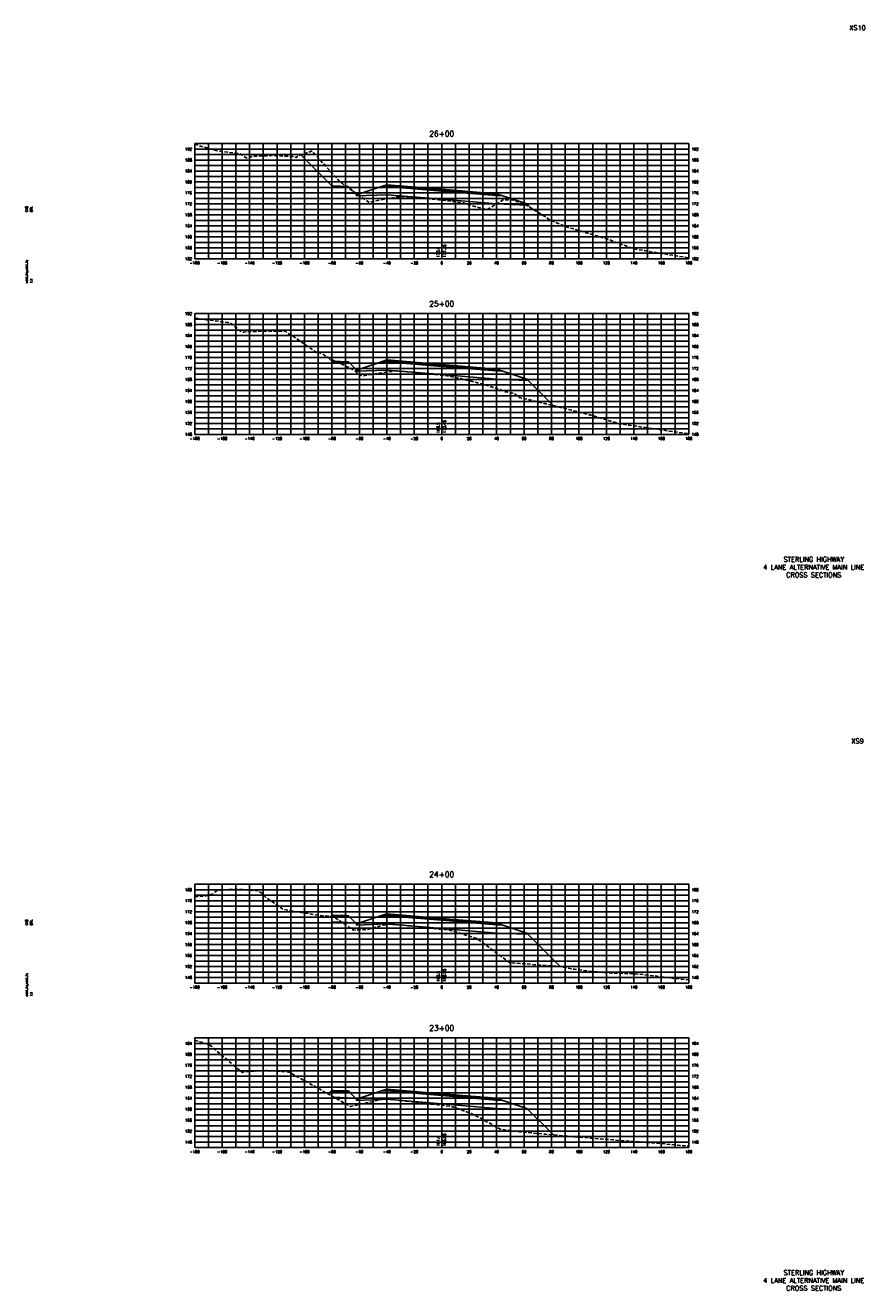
# Model space of a CAD drawing. Extents: x 37 to 9410, y 16 to 8218.
# Tile 29 of 110: x 37 to 648, y 4176 to 5098. Entities that reach past the tile are written whole.
import ezdxf
from ezdxf.enums import TextEntityAlignment as Align

# ---------------------------------------------------------------- set-up
doc = ezdxf.new("R2010")
doc.units = 0
doc.header["$LTSCALE"] = 20
doc.header["$MEASUREMENT"] = 0
doc.linetypes.add('HIDDEN_050%', pattern=[0.1875, 0.125, -0.0625])
for name, color, linetype in [('S-AT-TXT175', 6, 'Continuous'), ('S-AT-TXT80', 1, 'Continuous'), ('XDATUM', 3, 'Continuous'), ('XEG', 1, 'HIDDEN_050%'), ('XFG', 2, 'Continuous'), ('XGRID', 251, 'Continuous'), ('XGRIDT', 2, 'Continuous'), ('XREF-BORDER', 7, 'Continuous')]:
    doc.layers.add(name, color=color, linetype=linetype)
doc.styles.add('L100', font='simplex.shx', dxfattribs={"height": 2})
doc.styles.add('L175', font='ROMANSM.shx', dxfattribs={"height": 3.5})
doc.styles.add('L80', font='ROMANSM.shx', dxfattribs={"height": 1.6})

# ---------------------------------------------------------------- blocks, each defined once
blk = doc.blocks.new('03025_00_att1')
at = {"layer": 'S-AT-TXT175', "style": 'L175'}
for tag, p in [('NUM', (32.402, 20.822)), ('LINE1', (30.64, 1.444)), ('LINE2', (30.64, 1.161)), ('LINE3', (30.64, 0.877))]:
    blk.add_attdef(tag, text='', height=0.175, dxfattribs=at).set_placement(p, align=Align.CENTER)
at = {"layer": 'S-AT-TXT80', "style": 'L80'}
for tag, p in [('DESIGNED', (2.094, 14.201)), ('CHECKED', (2.265, 14.201)), ('DRAFTED', (2.436, 14.201)), ('PCTB', (2.094, 11.605)), ('PSCALE', (2.265, 11.605)), ('PVIEW', (2.436, 11.605))]:
    blk.add_attdef(tag, p, '', height=0.08, rotation=90, dxfattribs=at)

msp = doc.modelspace()

# ---------------------------------------------------------------- linework, layer by layer
at = {"layer": 'XDATUM', "flags": 128}
for points in [[(237.4, 5003.79), (260, 4981.18), (260, 4976.18), (277.21, 4975.5), (278, 4974.7), (278, 4973.82), (300, 4974.7), (340, 4971.37), (380, 4968.04), (402, 4967.16), (402, 4968.05), (404.88, 4965.17)], [(257.59, 4855.8), (260, 4853.38), (260, 4848.38), (277.21, 4847.7), (278, 4846.9), (278, 4846.02), (300, 4846.9), (340, 4843.57), (380, 4840.24), (402, 4839.36), (402, 4840.25), (421.2, 4821.05)], [(258.95, 4448.54), (260, 4449.58), (260, 4444.58), (277.21, 4443.9), (278, 4443.1), (278, 4442.22), (300, 4443.1), (340, 4439.77), (380, 4436.44), (402, 4435.56), (402, 4436.45), (426.65, 4411.79)], [(257.29, 4319.07), (260, 4321.78), (260, 4316.78), (277.21, 4316.1), (278, 4315.3), (278, 4314.42), (300, 4315.3), (340, 4311.97), (380, 4308.64), (402, 4307.76), (402, 4308.65), (421.39, 4289.26)]]:
    msp.add_lwpolyline(points, dxfattribs=at)
at = {"layer": 'XEG', "flags": 128}
for points in [[(160, 5011.8), (164.22, 5010.09), (174.78, 5007.09), (178.67, 5006.49), (192.47, 5004.63), (194.86, 5003.46), (198.05, 5001.45), (199.72, 5001.84), (200.81, 5002.31), (201.69, 5002.46), (202.51, 5002.79), (209.7, 5003.06), (216.62, 5003.28), (224.21, 5002.96), (230.49, 5002.53), (231.73, 5002.52), (232.59, 5002.21), (233.86, 5001.92), (235.24, 5003.06), (245.15, 5006.43), (245.41, 5006.55), (245.66, 5006.29), (266.57, 4983.39), (267.6, 4982.81), (287.03, 4969.1), (289.76, 4969.71), (306.02, 4972.89), (306.72, 4972.93), (311.44, 4973.49), (317.68, 4972.93), (318.97, 4972.81), (329.15, 4971.91), (331.14, 4971.74), (333.18, 4971.53), (340, 4970.76), (343.38, 4970.38), (349.59, 4969.66), (350.89, 4969.5), (354.87, 4968.93), (355.79, 4968.75), (358.8, 4967.81), (372.61, 4963.66), (382.34, 4969.38), (384.74, 4970.89), (391.36, 4970.98), (392.22, 4970.79), (401.43, 4967.28), (415.75, 4958.52), (418.88, 4956.17), (419.05, 4956.13), (431.59, 4950.98), (435.38, 4949.97), (452.71, 4944.79), (461.05, 4942.3), (464.14, 4941.15), (476.26, 4936.65), (481.66, 4934.95), (497.6, 4932.27), (520, 4928.75)], [(160, 4884.63), (162.29, 4884.48), (168.43, 4883.61), (170.74, 4883.32), (184.17, 4881.48), (185.81, 4881.26), (192.67, 4875.74), (194.15, 4874.65), (195.28, 4874.45), (195.79, 4874.52), (197.14, 4874.64), (197.38, 4874.72), (208.17, 4875.18), (210.7, 4875.34), (222.22, 4875.26), (225.82, 4875.16), (226.3, 4874.95), (227.6, 4873.96), (232.33, 4871.09), (246.41, 4861.38), (249.23, 4859.07), (249.94, 4859.18), (251.37, 4859.49), (259.71, 4854.54), (274.76, 4847.59), (280.92, 4843.4), (282.55, 4842.56), (284.21, 4842.93), (300.56, 4845.61), (301.41, 4845.65), (306.69, 4846.29), (313.39, 4845.73), (314.48, 4845.64), (324.75, 4844.74), (326.46, 4844.57), (328.28, 4844.39), (339.04, 4843.21), (340, 4843.1), (345.01, 4842.51), (346.19, 4842.4), (346.98, 4842.18), (351.24, 4841.21), (353.83, 4840.62), (366.19, 4837.62), (373.1, 4835.73), (383.64, 4832.17), (386.59, 4830.92), (392.43, 4829.99), (396.55, 4826.97), (421.39, 4821), (421.78, 4820.92), (422.18, 4820.83), (446.42, 4814.6), (449.32, 4813.86), (449.39, 4813.84), (451.24, 4813.28), (469.4, 4807.77), (469.44, 4807.8), (476.59, 4806.69), (509.19, 4801.87), (512.7, 4801.47), (516.55, 4800.91), (520, 4800.51)], [(160, 4462.9), (160.25, 4462.86), (163.12, 4463.14), (167.22, 4463.36), (170.4, 4464.3), (172.77, 4464.71), (173.5, 4465.11), (175.52, 4467.06), (175.93, 4467.15), (178.57, 4467.75), (182.62, 4468.01), (192.94, 4468.29), (202.35, 4467.5), (206.43, 4467.12), (207.32, 4466.46), (208.72, 4465.65), (211.9, 4462.46), (224.6, 4453.65), (241.15, 4450.87), (247.65, 4449.7), (260.7, 4448.36), (261.15, 4448.3), (265.7, 4445.26), (275.62, 4438.62), (284.83, 4438.94), (285.83, 4438.93), (296.66, 4442.07), (297.57, 4442.33), (297.69, 4442.34), (302.18, 4442.87), (302.32, 4442.85), (309.92, 4442.27), (310.2, 4442.24), (323.06, 4440.99), (336.1, 4439.5), (336.47, 4439.46), (336.66, 4439.44), (340, 4439.09), (343.98, 4438.67), (348.65, 4437.77), (348.74, 4437.76), (359.93, 4434.24), (364.95, 4432.67), (365.09, 4432.63), (365.28, 4432.56), (365.58, 4432.39), (389.34, 4415.06), (390.45, 4414.85), (410.42, 4413.24), (424.34, 4412.19), (436.68, 4410.07), (446.8, 4408.64), (463.83, 4407.3), (476.02, 4406.89), (487.06, 4406.21), (514.81, 4402.72), (520, 4402.3)], [(160, 4358.19), (162.86, 4357.4), (170.5, 4355.3), (190.13, 4338.49), (194.78, 4334.85), (195.87, 4335.09), (199.01, 4335.58), (201.72, 4335.7), (212.78, 4336.24), (214.59, 4336.11), (228.27, 4335.25), (228.5, 4335.13), (229.85, 4334.42), (231.88, 4333.25), (243.47, 4326.88), (249.92, 4323.26), (250.38, 4322.94), (251.1, 4322.51), (273.54, 4310.07), (289.98, 4313.72), (293.89, 4314.68), (294.37, 4314.78), (297.77, 4315.58), (299.22, 4315.44), (305.51, 4314.86), (308.36, 4314.54), (320.18, 4313.19), (323.35, 4312.83), (335.6, 4311.4), (337.04, 4311.22), (340, 4310.89), (342.8, 4310.59), (345.9, 4310.24), (346.59, 4310.07), (348.54, 4309.5), (361.54, 4304.86), (367.11, 4302.2), (382.57, 4293.44), (394.49, 4291.72), (396.65, 4291.58), (415.51, 4289.81), (431.13, 4288.35), (434.48, 4288.07), (465.29, 4285.67), (469.22, 4285.3), (497.31, 4283.24), (520, 4281.04)]]:
    msp.add_lwpolyline(points, dxfattribs=at)
at = {"layer": 'XFG', "flags": 128}
for points in [[(260, 4981.18), (260, 4981.18), (237.4, 5003.79)], [(340, 4977.71), (300, 4981.04), (300, 4982.04), (295.43, 4980.51), (300, 4980.7), (340, 4977.37)], [(340, 4978.71), (300, 4982.04), (300, 4981.7), (340, 4978.37)], [(340, 4978.37), (300, 4981.7), (300, 4981.04), (340, 4977.71)], [(260, 4981.18), (260, 4980.18), (273.04, 4979.66), (272, 4980.7), (271, 4980.74), (271, 4980.4), (261, 4980.8), (261, 4981.14), (260, 4981.18)], [(260, 4980.18), (260, 4976.18), (277.21, 4975.5), (273.04, 4979.66), (260, 4980.18)], [(261, 4981.14), (261, 4980.8), (271, 4980.4), (271, 4980.74), (261, 4981.14)], [(278, 4974.7), (277.21, 4975.5)], [(340, 4977.37), (300, 4980.7), (295.43, 4980.51), (278, 4974.7), (278, 4973.82), (300, 4974.7), (340, 4971.37)], [(340, 4978.71), (380, 4975.38), (380, 4975.04), (340, 4978.37)], [(340, 4978.37), (380, 4975.04), (380, 4974.38), (340, 4977.71)], [(340, 4977.71), (380, 4974.38), (380, 4975.38), (384.57, 4973.86), (380, 4974.04), (340, 4977.37)], [(340, 4977.37), (380, 4974.04), (384.57, 4973.86), (402, 4968.05), (402, 4967.16), (380, 4968.04), (340, 4971.37)], [(402, 4968.05), (402, 4968.05), (404.88, 4965.17)], [(260, 4853.38), (260, 4853.38), (257.59, 4855.8)], [(260, 4853.38), (260, 4852.38), (273.04, 4851.86), (272, 4852.9), (271, 4852.94), (271, 4852.6), (261, 4853), (261, 4853.34), (260, 4853.38)], [(261, 4853.34), (261, 4853), (271, 4852.6), (271, 4852.94), (261, 4853.34)], [(340, 4849.57), (300, 4852.9), (295.43, 4852.71), (278, 4846.9), (278, 4846.02), (300, 4846.9), (340, 4843.57)], [(340, 4849.91), (300, 4853.24), (300, 4854.24), (295.43, 4852.71), (300, 4852.9), (340, 4849.57)], [(340, 4850.91), (300, 4854.24), (300, 4853.9), (340, 4850.57)], [(340, 4850.57), (300, 4853.9), (300, 4853.24), (340, 4849.91)], [(260, 4852.38), (260, 4848.38), (277.21, 4847.7), (273.04, 4851.86), (260, 4852.38)], [(278, 4846.9), (277.21, 4847.7)], [(340, 4850.91), (380, 4847.58), (380, 4847.24), (340, 4850.57)], [(340, 4850.57), (380, 4847.24), (380, 4846.58), (340, 4849.91)], [(340, 4849.91), (380, 4846.58), (380, 4847.58), (384.57, 4846.06), (380, 4846.24), (340, 4849.57)], [(340, 4849.57), (380, 4846.24), (384.57, 4846.06), (402, 4840.25), (402, 4839.36), (380, 4840.24), (340, 4843.57)], [(402, 4840.25), (402, 4840.25), (421.2, 4821.05)], [(260, 4449.58), (260, 4449.58), (258.95, 4448.54)], [(260, 4449.58), (260, 4448.58), (273.04, 4448.06), (272, 4449.1), (271, 4449.14), (271, 4448.8), (261, 4449.2), (261, 4449.54), (260, 4449.58)], [(260, 4448.58), (260, 4444.58), (277.21, 4443.9), (273.04, 4448.06), (260, 4448.58)], [(261, 4449.54), (261, 4449.2), (271, 4448.8), (271, 4449.14), (261, 4449.54)], [(340, 4445.77), (300, 4449.1), (295.43, 4448.91), (278, 4443.1), (278, 4442.22), (300, 4443.1), (340, 4439.77)], [(340, 4446.11), (300, 4449.44), (300, 4450.44), (295.43, 4448.91), (300, 4449.1), (340, 4445.77)], [(340, 4447.11), (300, 4450.44), (300, 4450.1), (340, 4446.77)], [(340, 4446.77), (300, 4450.1), (300, 4449.44), (340, 4446.11)], [(340, 4447.11), (380, 4443.78), (380, 4443.44), (340, 4446.77)], [(340, 4446.77), (380, 4443.44), (380, 4442.78), (340, 4446.11)], [(278, 4443.1), (277.21, 4443.9)], [(340, 4446.11), (380, 4442.78), (380, 4443.78), (384.57, 4442.26), (380, 4442.44), (340, 4445.77)], [(340, 4445.77), (380, 4442.44), (384.57, 4442.26), (402, 4436.45), (402, 4435.56), (380, 4436.44), (340, 4439.77)], [(402, 4436.45), (402, 4436.45), (426.65, 4411.79)], [(260, 4321.78), (260, 4321.78), (257.29, 4319.07)], [(260, 4321.78), (260, 4320.78), (273.04, 4320.26), (272, 4321.3), (271, 4321.34), (271, 4321), (261, 4321.4), (261, 4321.74), (260, 4321.78)], [(260, 4320.78), (260, 4316.78), (277.21, 4316.1), (273.04, 4320.26), (260, 4320.78)], [(261, 4321.74), (261, 4321.4), (271, 4321), (271, 4321.34), (261, 4321.74)], [(340, 4317.97), (300, 4321.3), (295.43, 4321.11), (278, 4315.3), (278, 4314.42), (300, 4315.3), (340, 4311.97)], [(340, 4318.31), (300, 4321.64), (300, 4322.64), (295.43, 4321.11), (300, 4321.3), (340, 4317.97)], [(340, 4319.31), (300, 4322.64), (300, 4322.3), (340, 4318.97)], [(340, 4318.97), (300, 4322.3), (300, 4321.64), (340, 4318.31)], [(340, 4319.31), (380, 4315.98), (380, 4315.64), (340, 4318.97)], [(340, 4318.97), (380, 4315.64), (380, 4314.98), (340, 4318.31)], [(340, 4318.31), (380, 4314.98), (380, 4315.98), (384.57, 4314.46), (380, 4314.64), (340, 4317.97)], [(340, 4317.97), (380, 4314.64), (384.57, 4314.46), (402, 4308.65), (402, 4307.76), (380, 4308.64), (340, 4311.97)], [(278, 4315.3), (277.21, 4316.1)], [(402, 4308.65), (402, 4308.65), (421.39, 4289.26)]]:
    msp.add_lwpolyline(points, dxfattribs=at)
at = {"layer": 'XGRID'}
for p, q in [((160, 4928), (160, 5012)), ((160, 5012), (520, 5012)), ((170, 4928), (170, 5012)), ((180, 4928), (180, 5012)), ((190, 4928), (190, 5012)), ((200, 4928), (200, 5012)), ((210, 4928), (210, 5012)), ((220, 4928), (220, 5012)), ((230, 4928), (230, 5012)), ((240, 4928), (240, 5012)), ((250, 4928), (250, 5012)), ((260, 4928), (260, 5012)), ((270, 4928), (270, 5012)), ((280, 4928), (280, 5012)), ((290, 4928), (290, 5012)), ((300, 4928), (300, 5012)), ((310, 4928), (310, 5012)), ((320, 4928), (320, 5012)), ((330, 4928), (330, 5012)), ((340, 4928), (340, 5012)), ((350, 4928), (350, 5012)), ((360, 4928), (360, 5012)), ((370, 4928), (370, 5012)), ((380, 4928), (380, 5012)), ((390, 4928), (390, 5012)), ((400, 4928), (400, 5012)), ((410, 4928), (410, 5012)), ((420, 4928), (420, 5012)), ((430, 4928), (430, 5012)), ((440, 4928), (440, 5012)), ((450, 4928), (450, 5012)), ((460, 4928), (460, 5012)), ((470, 4928), (470, 5012)), ((480, 4928), (480, 5012)), ((490, 4928), (490, 5012)), ((500, 4928), (500, 5012)), ((510, 4928), (510, 5012)), ((520, 4928), (520, 5012)), ((160, 5008), (520, 5008)), ((160, 5004), (520, 5004)), ((160, 5000), (520, 5000)), ((160, 4996), (520, 4996)), ((160, 4992), (520, 4992)), ((160, 4988), (520, 4988)), ((160, 4984), (520, 4984)), ((160, 4980), (520, 4980)), ((160, 4976), (520, 4976)), ((160, 4972), (520, 4972)), ((160, 4968), (520, 4968)), ((160, 4964), (520, 4964)), ((160, 4960), (520, 4960)), ((160, 4956), (520, 4956)), ((160, 4952), (520, 4952)), ((160, 4948), (520, 4948)), ((160, 4944), (520, 4944)), ((160, 4940), (520, 4940)), ((160, 4936), (520, 4936)), ((160, 4932), (520, 4932)), ((160, 4928), (520, 4928)), ((160, 4800), (160, 4888)), ((160, 4888), (520, 4888)), ((160, 4884), (520, 4884)), ((170, 4800), (170, 4888)), ((180, 4800), (180, 4888)), ((190, 4800), (190, 4888)), ((200, 4800), (200, 4888)), ((210, 4800), (210, 4888)), ((220, 4800), (220, 4888)), ((230, 4800), (230, 4888)), ((240, 4800), (240, 4888)), ((250, 4800), (250, 4888)), ((260, 4800), (260, 4888)), ((270, 4800), (270, 4888)), ((280, 4800), (280, 4888)), ((290, 4800), (290, 4888)), ((300, 4800), (300, 4888)), ((310, 4800), (310, 4888)), ((320, 4800), (320, 4888)), ((330, 4800), (330, 4888)), ((340, 4800), (340, 4888)), ((350, 4800), (350, 4888)), ((360, 4800), (360, 4888)), ((370, 4800), (370, 4888)), ((380, 4800), (380, 4888)), ((390, 4800), (390, 4888)), ((400, 4800), (400, 4888)), ((410, 4800), (410, 4888)), ((420, 4800), (420, 4888)), ((430, 4800), (430, 4888)), ((440, 4800), (440, 4888)), ((450, 4800), (450, 4888)), ((460, 4800), (460, 4888)), ((470, 4800), (470, 4888)), ((480, 4800), (480, 4888)), ((490, 4800), (490, 4888)), ((500, 4800), (500, 4888)), ((510, 4800), (510, 4888)), ((520, 4800), (520, 4888)), ((160, 4880), (520, 4880)), ((160, 4876), (520, 4876)), ((160, 4872), (520, 4872)), ((160, 4868), (520, 4868)), ((160, 4864), (520, 4864)), ((160, 4860), (520, 4860)), ((160, 4856), (520, 4856)), ((160, 4852), (520, 4852)), ((160, 4848), (520, 4848)), ((160, 4844), (520, 4844)), ((160, 4840), (520, 4840)), ((160, 4836), (520, 4836)), ((160, 4832), (520, 4832)), ((160, 4828), (520, 4828)), ((160, 4824), (520, 4824)), ((160, 4820), (520, 4820)), ((160, 4816), (520, 4816)), ((160, 4812), (520, 4812)), ((160, 4808), (520, 4808)), ((160, 4804), (520, 4804)), ((160, 4800), (520, 4800)), ((160, 4400), (160, 4472)), ((160, 4472), (520, 4472)), ((160, 4468), (520, 4468)), ((170, 4400), (170, 4472)), ((180, 4400), (180, 4472)), ((190, 4400), (190, 4472)), ((200, 4400), (200, 4472)), ((210, 4400), (210, 4472)), ((220, 4400), (220, 4472)), ((230, 4400), (230, 4472)), ((240, 4400), (240, 4472)), ((250, 4400), (250, 4472)), ((260, 4400), (260, 4472)), ((270, 4400), (270, 4472)), ((280, 4400), (280, 4472)), ((290, 4400), (290, 4472)), ((300, 4400), (300, 4472)), ((310, 4400), (310, 4472)), ((320, 4400), (320, 4472)), ((330, 4400), (330, 4472)), ((340, 4400), (340, 4472)), ((350, 4400), (350, 4472)), ((360, 4400), (360, 4472)), ((370, 4400), (370, 4472)), ((380, 4400), (380, 4472)), ((390, 4400), (390, 4472)), ((400, 4400), (400, 4472)), ((410, 4400), (410, 4472)), ((420, 4400), (420, 4472)), ((430, 4400), (430, 4472)), ((440, 4400), (440, 4472)), ((450, 4400), (450, 4472)), ((460, 4400), (460, 4472)), ((470, 4400), (470, 4472)), ((480, 4400), (480, 4472)), ((490, 4400), (490, 4472)), ((500, 4400), (500, 4472)), ((510, 4400), (510, 4472)), ((520, 4400), (520, 4472)), ((160, 4464), (520, 4464)), ((160, 4460), (520, 4460)), ((160, 4456), (520, 4456)), ((160, 4452), (520, 4452)), ((160, 4448), (520, 4448)), ((160, 4444), (520, 4444)), ((160, 4440), (520, 4440)), ((160, 4436), (520, 4436)), ((160, 4432), (520, 4432)), ((160, 4428), (520, 4428)), ((160, 4424), (520, 4424)), ((160, 4420), (520, 4420)), ((160, 4416), (520, 4416)), ((160, 4412), (520, 4412)), ((160, 4408), (520, 4408)), ((160, 4404), (520, 4404)), ((160, 4400), (520, 4400)), ((160, 4280), (160, 4360)), ((160, 4360), (520, 4360)), ((160, 4356), (520, 4356)), ((170, 4280), (170, 4360)), ((180, 4280), (180, 4360)), ((190, 4280), (190, 4360)), ((200, 4280), (200, 4360)), ((210, 4280), (210, 4360)), ((220, 4280), (220, 4360)), ((230, 4280), (230, 4360)), ((240, 4280), (240, 4360)), ((250, 4280), (250, 4360)), ((260, 4280), (260, 4360)), ((270, 4280), (270, 4360)), ((280, 4280), (280, 4360)), ((290, 4280), (290, 4360)), ((300, 4280), (300, 4360)), ((310, 4280), (310, 4360)), ((320, 4280), (320, 4360)), ((330, 4280), (330, 4360)), ((340, 4280), (340, 4360)), ((350, 4280), (350, 4360)), ((360, 4280), (360, 4360)), ((370, 4280), (370, 4360)), ((380, 4280), (380, 4360)), ((390, 4280), (390, 4360)), ((400, 4280), (400, 4360)), ((410, 4280), (410, 4360)), ((420, 4280), (420, 4360)), ((430, 4280), (430, 4360)), ((440, 4280), (440, 4360)), ((450, 4280), (450, 4360)), ((460, 4280), (460, 4360)), ((470, 4280), (470, 4360)), ((480, 4280), (480, 4360)), ((490, 4280), (490, 4360)), ((500, 4280), (500, 4360)), ((510, 4280), (510, 4360)), ((520, 4280), (520, 4360)), ((160, 4352), (520, 4352)), ((160, 4348), (520, 4348)), ((160, 4344), (520, 4344)), ((160, 4340), (520, 4340)), ((160, 4336), (520, 4336)), ((160, 4332), (520, 4332)), ((160, 4328), (520, 4328)), ((160, 4324), (520, 4324)), ((160, 4320), (520, 4320)), ((160, 4316), (520, 4316)), ((160, 4312), (520, 4312)), ((160, 4308), (520, 4308)), ((160, 4304), (520, 4304)), ((160, 4300), (520, 4300)), ((160, 4296), (520, 4296)), ((160, 4292), (520, 4292)), ((160, 4288), (520, 4288)), ((160, 4284), (520, 4284)), ((160, 4280), (520, 4280))]:
    msp.add_line(p, q, dxfattribs=at)

# ---------------------------------------------------------------- block references
at = {"layer": 'XREF-BORDER'}
ref = msp.add_blockref('03025_00_att1', (-3.55, 4678.23), dxfattribs=dict(at, xscale=20, yscale=20, zscale=20))
ref.add_attrib('LINE1', 'STERLING HIGHWAY', dxfattribs={"layer": 'S-AT-TXT175', "height": 3.5, "style": 'L175'}).set_placement((611.07, 4707.1), align=Align.CENTER)
ref.add_attrib('LINE2', '4 LANE ALTERNATIVE MAIN LINE', dxfattribs={"layer": 'S-AT-TXT175', "height": 3.5, "style": 'L175'}).set_placement((611.07, 4701.44), align=Align.CENTER)
ref.add_attrib('LINE3', 'CROSS SECTIONS', dxfattribs={"layer": 'S-AT-TXT175', "height": 3.5, "style": 'L175'}).set_placement((611.07, 4695.77), align=Align.CENTER)
ref.add_attrib('NUM', 'XS10', dxfattribs={"layer": 'S-AT-TXT175', "height": 3.5, "style": 'L175'}).set_placement((643, 5094.66), align=Align.CENTER)
ref.add_attrib('DESIGNED', 'CAB', (38.34, 4962.25), dxfattribs={"layer": 'S-AT-TXT80', "height": 1.6, "rotation": 90, "style": 'L80'})
ref.add_attrib('CHECKED', 'DRL', (41.75, 4962.25), dxfattribs={"layer": 'S-AT-TXT80', "height": 1.6, "rotation": 90, "style": 'L80'})
ref.add_attrib('PCTB', 'adot_hs,adot_fs', (38.34, 4910.32), dxfattribs={"layer": 'S-AT-TXT80', "height": 1.6, "rotation": 90, "style": 'L80'})
ref.add_attrib('PSCALE', '1:1', (41.75, 4910.32), dxfattribs={"layer": 'S-AT-TXT80', "height": 1.6, "rotation": 90, "style": 'L80'})
ref = msp.add_blockref('03025_00_att1', (-3.55, 4158.23), dxfattribs=dict(at, xscale=20, yscale=20, zscale=20))
ref.add_attrib('LINE1', 'STERLING HIGHWAY', dxfattribs={"layer": 'S-AT-TXT175', "height": 3.5, "style": 'L175'}).set_placement((611.07, 4187.1), align=Align.CENTER)
ref.add_attrib('LINE2', '4 LANE ALTERNATIVE MAIN LINE', dxfattribs={"layer": 'S-AT-TXT175', "height": 3.5, "style": 'L175'}).set_placement((611.07, 4181.44), align=Align.CENTER)
ref.add_attrib('LINE3', 'CROSS SECTIONS', dxfattribs={"layer": 'S-AT-TXT175', "height": 3.5, "style": 'L175'}).set_placement((611.07, 4175.77), align=Align.CENTER)
ref.add_attrib('NUM', 'XS9', dxfattribs={"layer": 'S-AT-TXT175', "height": 3.5, "style": 'L175'}).set_placement((643, 4574.66), align=Align.CENTER)
ref.add_attrib('DESIGNED', 'CAB', (38.34, 4442.25), dxfattribs={"layer": 'S-AT-TXT80', "height": 1.6, "rotation": 90, "style": 'L80'})
ref.add_attrib('CHECKED', 'DRL', (41.75, 4442.25), dxfattribs={"layer": 'S-AT-TXT80', "height": 1.6, "rotation": 90, "style": 'L80'})
ref.add_attrib('PCTB', 'adot_hs,adot_fs', (38.34, 4390.32), dxfattribs={"layer": 'S-AT-TXT80', "height": 1.6, "rotation": 90, "style": 'L80'})
ref.add_attrib('PSCALE', '1:1', (41.75, 4390.32), dxfattribs={"layer": 'S-AT-TXT80', "height": 1.6, "rotation": 90, "style": 'L80'})

# ---------------------------------------------------------------- texts
at = {"layer": 'XGRIDT', "style": 'L100'}
for s, p in [('26+00', (340, 5016)), ('25+00', (340, 4892)), ('24+00', (340, 4476)), ('23+00', (340, 4364))]:
    msp.add_text(s, height=4, dxfattribs=at).set_placement(p, align=Align.BOTTOM_CENTER)
for s, p in [('192', (158, 5008)), ('188', (158, 5000)), ('184', (158, 4992)), ('180', (158, 4984)), ('176', (158, 4976)), ('172', (158, 4968)), ('168', (158, 4960)), ('164', (158, 4952)), ('160', (158, 4944)), ('156', (158, 4936)), ('152', (158, 4928)), ('192', (158, 4888)), ('188', (158, 4880)), ('184', (158, 4872)), ('180', (158, 4864)), ('176', (158, 4856)), ('172', (158, 4848)), ('168', (158, 4840)), ('164', (158, 4832)), ('160', (158, 4824)), ('156', (158, 4816)), ('152', (158, 4808)), ('148', (158, 4800)), ('180', (158, 4468)), ('176', (158, 4460)), ('172', (158, 4452)), ('168', (158, 4444)), ('164', (158, 4436)), ('160', (158, 4428)), ('156', (158, 4420)), ('152', (158, 4412)), ('148', (158, 4404)), ('184', (158, 4356)), ('180', (158, 4348)), ('176', (158, 4340)), ('172', (158, 4332)), ('168', (158, 4324)), ('164', (158, 4316)), ('160', (158, 4308)), ('156', (158, 4300)), ('152', (158, 4292)), ('148', (158, 4284))]:
    msp.add_text(s, height=2, dxfattribs=at).set_placement(p, align=Align.MIDDLE_RIGHT)
for s, p in [('192', (522, 5008)), ('188', (522, 5000)), ('184', (522, 4992)), ('180', (522, 4984)), ('176', (522, 4976)), ('172', (522, 4968)), ('168', (522, 4960)), ('164', (522, 4952)), ('160', (522, 4944)), ('156', (522, 4936)), ('152', (522, 4928)), ('192', (522, 4888)), ('188', (522, 4880)), ('184', (522, 4872)), ('180', (522, 4864)), ('176', (522, 4856)), ('172', (522, 4848)), ('168', (522, 4840)), ('164', (522, 4832)), ('160', (522, 4824)), ('156', (522, 4816)), ('152', (522, 4808)), ('148', (522, 4800)), ('180', (522, 4468)), ('176', (522, 4460)), ('172', (522, 4452)), ('168', (522, 4444)), ('164', (522, 4436)), ('160', (522, 4428)), ('156', (522, 4420)), ('152', (522, 4412)), ('148', (522, 4404)), ('184', (522, 4356)), ('180', (522, 4348)), ('176', (522, 4340)), ('172', (522, 4332)), ('168', (522, 4324)), ('164', (522, 4316)), ('160', (522, 4308)), ('156', (522, 4300)), ('152', (522, 4292)), ('148', (522, 4284))]:
    msp.add_text(s, height=2, dxfattribs=at).set_placement(p, align=Align.MIDDLE_LEFT)
for s, p in [('173.4', (339, 4929)), ('169.5', (339, 4801)), ('165.5', (339, 4401)), ('161.4', (339, 4281))]:
    msp.add_text(s, height=2, rotation=90, dxfattribs=at).set_placement(p, align=Align.BOTTOM_LEFT)
for s, p in [('177.35', (341, 4929)), ('173.45', (341, 4801)), ('169.55', (341, 4401)), ('165.65', (341, 4281))]:
    msp.add_text(s, height=2, rotation=90, dxfattribs=at).set_placement(p, align=Align.TOP_LEFT)
for s, p in [('-180', (160, 4926)), ('-160', (180, 4926)), ('-140', (200, 4926)), ('-120', (220, 4926)), ('-100', (240, 4926)), ('-80', (260, 4926)), ('-60', (280, 4926)), ('-40', (300, 4926)), ('-20', (320, 4926)), ('0', (340, 4926)), ('20', (360, 4926)), ('40', (380, 4926)), ('60', (400, 4926)), ('80', (420, 4926)), ('100', (440, 4926)), ('120', (460, 4926)), ('140', (480, 4926)), ('160', (500, 4926)), ('180', (520, 4926)), ('-180', (160, 4798)), ('-160', (180, 4798)), ('-140', (200, 4798)), ('-120', (220, 4798)), ('-100', (240, 4798)), ('-80', (260, 4798)), ('-60', (280, 4798)), ('-40', (300, 4798)), ('-20', (320, 4798)), ('0', (340, 4798)), ('20', (360, 4798)), ('40', (380, 4798)), ('60', (400, 4798)), ('80', (420, 4798)), ('100', (440, 4798)), ('120', (460, 4798)), ('140', (480, 4798)), ('160', (500, 4798)), ('180', (520, 4798)), ('-180', (160, 4398)), ('-160', (180, 4398)), ('-140', (200, 4398)), ('-120', (220, 4398)), ('-100', (240, 4398)), ('-80', (260, 4398)), ('-60', (280, 4398)), ('-40', (300, 4398)), ('-20', (320, 4398)), ('0', (340, 4398)), ('20', (360, 4398)), ('40', (380, 4398)), ('60', (400, 4398)), ('80', (420, 4398)), ('100', (440, 4398)), ('120', (460, 4398)), ('140', (480, 4398)), ('160', (500, 4398)), ('180', (520, 4398)), ('-180', (160, 4278)), ('-160', (180, 4278)), ('-140', (200, 4278)), ('-120', (220, 4278)), ('-100', (240, 4278)), ('-80', (260, 4278)), ('-60', (280, 4278)), ('-40', (300, 4278)), ('-20', (320, 4278)), ('0', (340, 4278)), ('20', (360, 4278)), ('40', (380, 4278)), ('60', (400, 4278)), ('80', (420, 4278)), ('100', (440, 4278)), ('120', (460, 4278)), ('140', (480, 4278)), ('160', (500, 4278)), ('180', (520, 4278))]:
    msp.add_text(s, height=2, dxfattribs=at).set_placement(p, align=Align.TOP_CENTER)

doc.saveas('drawing.dxf')
